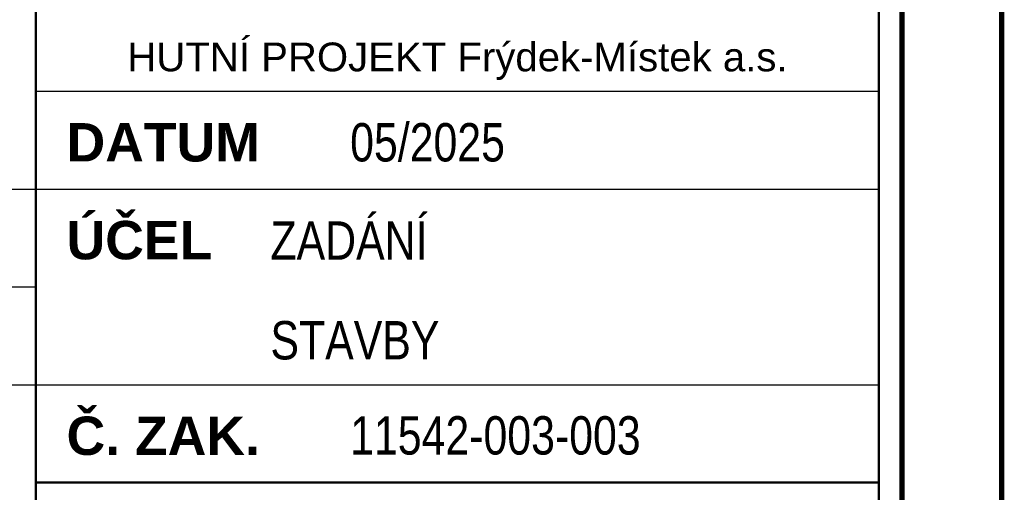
# Paper-space layout 'Layout1' of a CAD drawing. Extents: x -2 to 1033, y -36 to 596.
# Tile 59 of 86: x 777 to 841, y 39 to 70. Entities that reach past the tile are written whole.
import ezdxf
from ezdxf.enums import TextEntityAlignment as Align

# ---------------------------------------------------------------- set-up
doc = ezdxf.new("R2010")
doc.units = 0
doc.layers.get('DEFPOINTS').update_dxf_attribs({"color": 132, "linetype": 'CONTINUOUS'})
doc.layers.add('RAMECEK_HP', color=251, linetype='CONTINUOUS')
doc.layers.add('RAZITKO_HP', color=222, linetype='CONTINUOUS')
doc.styles.add('RAZITKO_HP_ARIAL', font='arial.ttf')
doc.styles.add('RAZITKO_HP_ARIAL_B', font='arialbd.ttf')
doc.styles.add('RAZITKO_HP_ARIAL_N', font='arial.ttf', dxfattribs={"width": 0.8})
doc.styles.add('ROMANS', font='romans.shx', dxfattribs={"width": 0.8})

# ---------------------------------------------------------------- blocks, each defined once
blk = doc.blocks.new('*U6')
at = {"layer": 'DEFPOINTS'}
blk.add_lwpolyline([(841, 0), (631, 0), (631, 297), (841, 297)], close=True, dxfattribs=at)
at = {"layer": 'RAMECEK_HP', "lineweight": 35, "const_width": 0.35}
for points in [[(0, 594), (0, 0), (841, 0), (841, 594)], [(6.5, 587.5), (6.5, 6.5), (834.5, 6.5), (834.5, 587.5)]]:
    blk.add_lwpolyline(points, close=True, dxfattribs=at)
at = {"layer": 'DEFPOINTS', "style": 'ROMANS', "width": 0.8}
blk.add_attdef('TISK', text='', height=10, dxfattribs=at).set_placement((841, -33), align=Align.RIGHT)
blk = doc.blocks.new('A$C6708c527')
at = {"layer": 'RAZITKO_HP', "lineweight": 50}
for p, q in [((-63, 84.5), (-63, 8)), ((-8, 84.5), (-8, 8)), ((-63, 39.875), (-8, 39.875))]:
    blk.add_line(p, q, dxfattribs=at)
at = {"layer": 'RAZITKO_HP', "lineweight": 25}
for p, q in [((-63, 65.375), (-8, 65.375)), ((-180, 59), (-63, 59)), ((-63, 59), (-8, 59)), ((-180, 52.625), (-63, 52.625)), ((-180, 46.25), (-63, 46.25)), ((-63, 46.25), (-8, 46.25))]:
    blk.add_line(p, q, dxfattribs=at)
at = {"layer": 'RAZITKO_HP', "lineweight": 25, "style": 'RAZITKO_HP_ARIAL'}
blk.add_text('HUTNÍ PROJEKT Frýdek-Místek a.s.', height=1.875, dxfattribs=at).set_placement((-35.5, 66.675), align=Align.CENTER)
at = {"layer": 'RAZITKO_HP', "lineweight": 35, "style": 'RAZITKO_HP_ARIAL_B'}
for s, p in [('DATUM', (-61, 60.8)), ('ÚČEL', (-61, 54.425)), ('Č. ZAK.', (-61, 41.675))]:
    blk.add_text(s, height=2.5, dxfattribs=at).set_placement(p)
at = {"layer": 'RAZITKO_HP', "style": 'RAZITKO_HP_ARIAL_N', "width": 0.8}
for s, p in [('05/2025', (-42.5, 60.8)), ('ZADÁNÍ', (-47.7, 54.4)), ('STAVBY', (-47.7, 47.9)), ('11542-003-003', (-42.5, 41.7))]:
    blk.add_text(s, height=2.5, dxfattribs=at).set_placement(p)

psp = doc.layouts.get("Layout1")

# ---------------------------------------------------------------- block references
at = {"layer": 'RAMECEK_HP'}
psp.add_blockref('*U6', (0, 0), dxfattribs=at)
at = {"layer": 'RAZITKO_HP'}
psp.add_blockref('A$C6708c527', (841, 0), dxfattribs=at)

doc.saveas('drawing.dxf')
